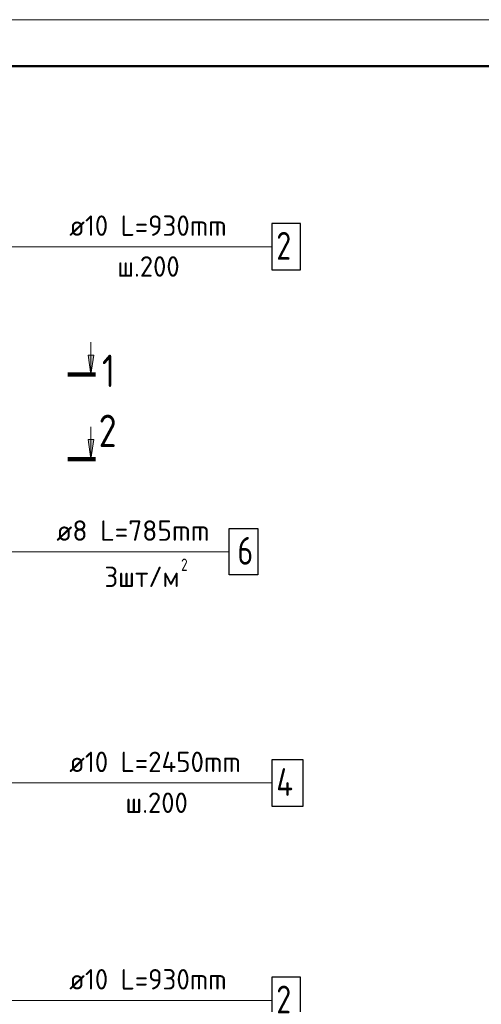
# Model space of a CAD drawing. Header units: millimetres. Extents: x 40580 to 1168286, y -220995 to 81020.
# Tile 164 of 194: x 467905 to 472877, y -96977 to -86368. Entities that reach past the tile are written whole.
import ezdxf

# ---------------------------------------------------------------- set-up
doc = ezdxf.new("R2010")
doc.units = ezdxf.units.MM
for name, color, linetype, lineweight in [('Standard', 7, 'Continuous', 25), ('Позиционная метка номер позиции', 7, 'Continuous', 13), ('Узлы символ', 7, 'Continuous', 25), ('Фиксатор', 7, 'Continuous', 25)]:
    doc.layers.add(name, color=color, linetype=linetype, lineweight=lineweight)
doc.layers.add('Тонкие', color=7, linetype='Continuous')
doc.styles.add('GOST 2.304-81', font='txt')
doc.styles.add('ISOCPEUR', font='isocpeur.ttf')

msp = doc.modelspace()

# ---------------------------------------------------------------- hatches: boundary and pattern name
at = {"layer": 'Узлы символ', "linetype": 'Continuous', "lineweight": 13, "transparency": 33554687}
for points in [[(468702.6, -89981.8), (468672.6, -90191.8), (468642.6, -89981.8)], [(468702.6, -90891.8), (468672.6, -91101.8), (468642.6, -90891.8)]]:
    msp.add_hatch(color=7, dxfattribs=at).paths.add_polyline_path(points, flags=16)

# ---------------------------------------------------------------- linework, layer by layer
at = {"color": 7, "linetype": 'Continuous', "lineweight": 13, "transparency": 33554687}
for p, q in [((468418.8, -88814.8), (470350.8, -88814.8)), ((468418.8, -94592.1), (470526.8, -94592.1)), ((468418.8, -96934.8), (470350.8, -96934.8))]:
    msp.add_line(p, q, dxfattribs=at)
at = {"color": 7, "linetype": 'Continuous', "lineweight": 25, "transparency": 33554687}
for points in [[(470618.8, -89064.8), (470928.8, -89064.8), (470928.8, -88564.8), (470618.8, -88564.8), (470618.8, -89064.8)], [(470618.8, -94842.1), (470958.8, -94842.1), (470958.8, -94342.1), (470618.8, -94342.1), (470618.8, -94842.1)], [(470618.8, -97184.8), (470928.8, -97184.8), (470928.8, -96684.8), (470618.8, -96684.8), (470618.8, -97184.8)]]:
    msp.add_lwpolyline(points, dxfattribs=at)
at = {"layer": 'Standard', "color": 7, "linetype": 'Continuous', "lineweight": 13, "transparency": 33554687}
msp.add_lwpolyline([(454768.3, -128368.4), (484468.3, -128368.4), (484468.3, -86368.4), (454768.3, -86368.4), (454768.3, -128368.4)], close=True, dxfattribs=at)
at = {"layer": 'Standard', "color": 7, "linetype": 'Continuous', "lineweight": 50, "transparency": 33554687}
msp.add_lwpolyline([(456768.3, -86868.4), (483968.3, -86868.4), (483968.3, -127868.4), (456768.3, -127868.4), (456768.3, -86868.4)], close=True, dxfattribs=at)
at = {"layer": 'Позиционная метка номер позиции', "color": 7, "linetype": 'Continuous', "lineweight": 13, "transparency": 33554687}
for points in [[(467268.8, -88318.4), (467765.1, -88814.8), (470618.8, -88814.8)], [(467273.9, -91844.2), (467273.9, -92100.3), (470159.9, -92100.3)], [(466943.8, -95278.4), (467630.1, -94592.1), (470618.8, -94592.1)], [(467268.8, -96438.4), (467765.1, -96934.8), (470618.8, -96934.8)]]:
    msp.add_lwpolyline(points, dxfattribs=at)
at = {"layer": 'Тонкие', "lineweight": 100}
for p, q in [((468422.6, -90191.8), (468722.6, -90191.8)), ((468422.6, -91101.8), (468722.6, -91101.8))]:
    msp.add_line(p, q, dxfattribs=at)
at = {"layer": 'Узлы символ', "color": 7, "linetype": 'Continuous', "lineweight": 13, "transparency": 33554687}
for p, q in [((468672.6, -90191.8), (468672.6, -89844.3)), ((468672.6, -90191.8), (468642.6, -89981.8)), ((468642.6, -89981.8), (468702.6, -89981.8)), ((468672.6, -89981.8), (468672.6, -89966.8)), ((468702.6, -89981.8), (468672.6, -90191.8)), ((468672.6, -90191.8), (468672.6, -90191.8)), ((468672.6, -90191.8), (468672.6, -90191.8)), ((468672.6, -90191.8), (468672.6, -90191.8)), ((468672.6, -91101.8), (468672.6, -90754.3)), ((468672.6, -91101.8), (468642.6, -90891.8)), ((468642.6, -90891.8), (468702.6, -90891.8)), ((468672.6, -90891.8), (468672.6, -90876.8)), ((468702.6, -90891.8), (468672.6, -91101.8)), ((468672.6, -91101.8), (468672.6, -91101.8)), ((468672.6, -91101.8), (468672.6, -91101.8)), ((468672.6, -91101.8), (468672.6, -91101.8))]:
    msp.add_line(p, q, dxfattribs=at)
at = {"layer": 'Фиксатор', "color": 7, "linetype": 'Continuous', "lineweight": 25, "transparency": 33554687}
msp.add_lwpolyline([(470469.9, -92350.3), (470159.9, -92350.3), (470159.9, -91850.3), (470469.9, -91850.3), (470469.9, -92350.3)], dxfattribs=at)

# ---------------------------------------------------------------- texts
at = {"color": 7, "linetype": 'Continuous', "lineweight": 13, "transparency": 33554687, "attachment_point": 7, "style": 'ISOCPEUR'}
for s, insert, char_height, width in [('\\W0.96;ø10 L=930mm ', (468438.8, -88697.4), 220, 1997.58), ('\\W0.78;2', (470668.8, -88954.8), 300, 326.853), ('\\W0.95;ш.200 ', (468955.8, -89137.4), 220, 962.814), ('\\W0.96;ø10 L=2450mm ', (468438.8, -94474.8), 220, 2173.888), ('\\W0.80;4', (470668.8, -94732.1), 300, 359.83), ('\\W0.95;ш.200 ', (469043.8, -94914.8), 220, 962.821), ('\\W0.96;ø10 L=930mm ', (468438.8, -96817.4), 220, 1997.58), ('\\W0.78;2', (470668.8, -97074.8), 300, 326.853)]:
    msp.add_mtext(s, dxfattribs=dict(at, insert=insert, char_height=char_height, width=width))
at = {"layer": 'Узлы символ', "color": 7, "linetype": 'Continuous', "lineweight": -3, "transparency": 33554687, "char_height": 350, "attachment_point": 7, "style": 'GOST 2.304-81'}
for s, insert, width in [('1', (468790.7, -90327.3), 324.176), ('2', (468755.7, -90973.5), 398.773)]:
    msp.add_mtext(s, dxfattribs=dict(at, insert=insert, width=width))
at = {"layer": 'Фиксатор', "color": 7, "linetype": 'Continuous', "lineweight": 13, "transparency": 33554687, "attachment_point": 9, "style": 'ISOCPEUR'}
for s, insert, char_height, width in [('\\W0.98;ø8 L=785mm ', (469949.9, -91982.9), 220, 1889.829), ('\\W0.78;6', (470419.9, -92240.3), 300, 326.834)]:
    msp.add_mtext(s, dxfattribs=dict(at, insert=insert, char_height=char_height, width=width))
at = {"layer": 'Фиксатор', "color": 7, "linetype": 'Continuous', "lineweight": 25, "transparency": 33554687, "attachment_point": 9, "style": 'ISOCPEUR'}
for s, insert, char_height, width in [('\\W0.78;2', (469713.4, -92306.8), 132, 143.811), ('\\W0.95;3шт/м', (469626.7, -92480.7), 220, 984.761)]:
    msp.add_mtext(s, dxfattribs=dict(at, insert=insert, char_height=char_height, width=width))

doc.saveas('drawing.dxf')
